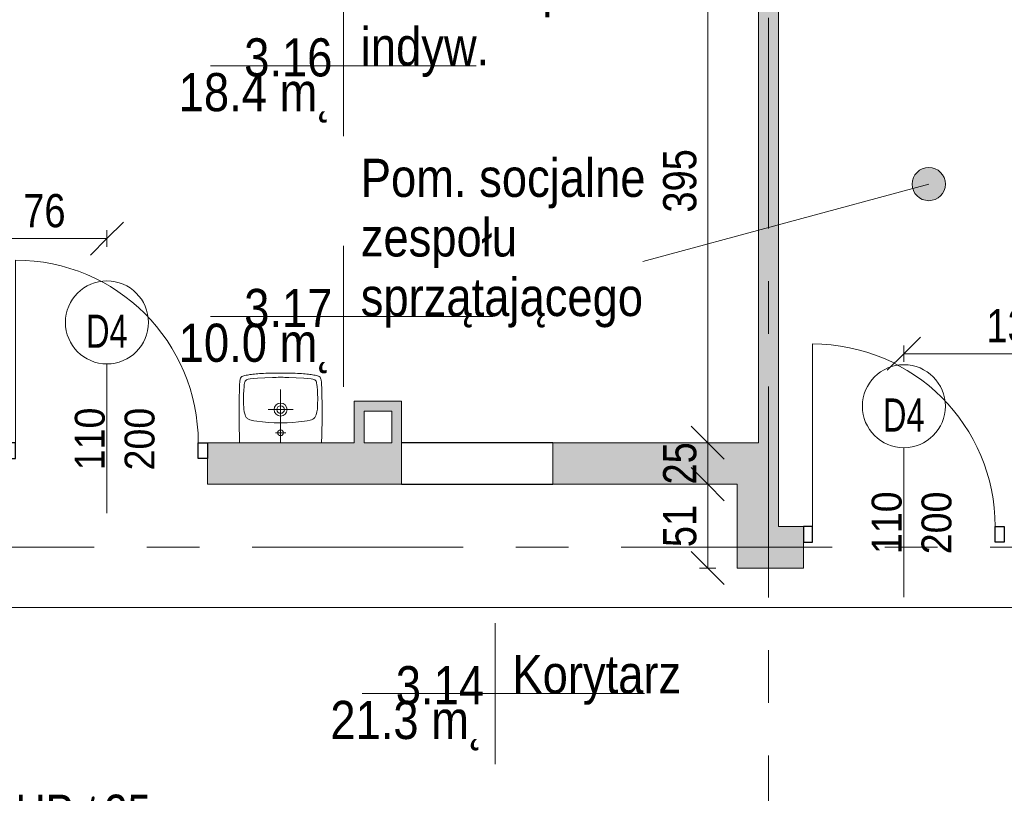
# Model space of a CAD drawing. Header units: centimetres. Extents: x -1737 to 22393, y -8842 to 3838.
# Tile 113 of 174: x -477 to 116, y 2905 to 3371. Entities that reach past the tile are written whole.
import ezdxf

# ---------------------------------------------------------------- set-up
doc = ezdxf.new("R2010")
doc.units = ezdxf.units.CM
doc.linetypes.add('Oś', pattern=[222.25, 127, -31.75, 31.75, -31.75])
for name, color, linetype, lineweight in [('A-ANNO-DIMS', 211, 'Continuous', 13), ('A-ANNO-DIMS-100', 211, 'Continuous', 13), ('A-ANNO-NOTE', 131, 'Continuous', 13), ('A-AREA-IDEN', 2, 'Continuous', 13), ('A-DETL-GENF', 92, 'Continuous', 9), ('A-DETL-MEDM', 33, 'Continuous', 13), ('A-DOOR', 31, 'Continuous', 13), ('A-WALL', 113, 'Continuous', 13), ('A-WALL-PATT', 111, 'Continuous', 13), ('G-ANNO-TEXT', 231, 'Continuous', 13), ('P-SANR-FIXT', 6, 'Continuous', 9), ('S-GRID', 1, 'Continuous', 13)]:
    doc.layers.add(name, color=color, linetype=linetype, lineweight=lineweight)
doc.styles.add('Arial', font='arial.ttf', dxfattribs={"width": 0.9, "height": 18})
doc.styles.add('Arial Narrow', font='ARIALN.TTF', dxfattribs={"height": 20})
doc.styles.add('Arial Narrow_2', font='ARIALN.TTF', dxfattribs={"height": 20})
doc.styles.add('Arial Narrow_6', font='ARIALN.TTF', dxfattribs={"height": 22})
doc.styles.add('Arial_1', font='arial.ttf', dxfattribs={"width": 0.7, "height": 20})
doc.styles.add('Arial_7', font='arial.ttf', dxfattribs={"width": 0.85, "height": 23})
doc.dimstyles.new('Diagonal_1_100__0__wewnętrzne', dxfattribs={"dimscale": 30.48, "dimtxt": 20.468619, "dimasz": 0.656168, "dimexe": 0.164042, "dimexo": 0.0625, "dimgap": 0.032808, "dimtad": 1, "dimdec": 0, "dimdsep": 46, "dimtxsty": 'Arial Narrow_2', "dimblk1": 'OBLIQUE', "dimblk2": 'OBLIQUE', "dimsah": 1, "dimcen": 0.09, "dimazin": 0, "dimtfac": 1, "dimtdec": 4, "dimtix": 1, "dimtmove": 0, "dimatfit": 3, "dimfxl": 0, "dimtvp": 1, "dimtolj": 1, "dimtzin": 0, "dimarcsym": 0})
doc.dimstyles.new('Diagonal_1_100__0__wewnętrzne_2', dxfattribs={"dimscale": 30.48, "dimtxt": 20.468619, "dimasz": 0.656168, "dimexe": 0.164042, "dimexo": 0.0625, "dimgap": 0.032808, "dimtad": 1, "dimdec": 0, "dimdsep": 46, "dimtxsty": 'Arial Narrow_2', "dimblk1": 'OBLIQUE', "dimblk2": 'OBLIQUE', "dimsah": 1, "dimcen": 0.09, "dimazin": 0, "dimtfac": 1, "dimtdec": 4, "dimtix": 1, "dimtmove": 2, "dimatfit": 3, "dimfxl": 0, "dimtvp": 1, "dimtolj": 1, "dimtzin": 0, "dimarcsym": 0})

# ---------------------------------------------------------------- blocks, each defined once
blk = doc.blocks.new('DRZWI 1S - automatyczna etykieta - Drzwi 110-2265631-3_piętro I __3_90 m_ - stan projektowany')
at = {"layer": 'A-DETL-GENF'}
for p, q in [((-60.5, -3), (-55, -3)), ((-60.5, -12.5), (-60.5, -3)), ((-55, -3), (-55, -12.5)), ((55, -3), (60.5, -3)), ((55, -12.5), (55, -3)), ((60.5, -3), (60.5, -12.5)), ((-55, -12.5), (-60.5, -12.5)), ((60.5, -12.5), (55, -12.5))]:
    blk.add_line(p, q, dxfattribs=at)
at = {"layer": 'A-DETL-MEDM', "lineweight": 25}
for p, q in [((-60.5, -12.5), (-60.5, -3)), ((-60.5, -3), (-55, -3)), ((-55, -3), (-55, -12.5)), ((55, -3), (55, -12.5)), ((60.5, -3), (55, -3)), ((60.5, -12.5), (60.5, -3)), ((-55, -12.5), (-60.5, -12.5)), ((55, -12.5), (60.5, -12.5))]:
    blk.add_line(p, q, dxfattribs=at)
at = {"layer": 'A-DOOR'}
blk.add_line((55, -12.5), (55, -122.5), dxfattribs=at)
blk.add_arc((55, -12.5), 110, 180, 270, dxfattribs=at)
blk = doc.blocks.new('Umywalka koło Nova Pro - Pro 50-1894773-3_piętro I __3_90 m_ - stan projektowany')
at = {"layer": 'P-SANR-FIXT'}
for p, q in [((-7.5, 53.3), (-6.73, 53.41)), ((-6.73, 53.41), (-7.5, 53.3)), ((-6.73, 53.41), (-5.93, 53.54)), ((-5.93, 53.54), (-6.73, 53.41)), ((-5.93, 53.54), (-5.1, 53.65)), ((-5.1, 53.65), (-5.93, 53.54)), ((-5.1, 53.65), (-4.2, 53.75)), ((-4.2, 53.75), (-5.1, 53.65)), ((-4.2, 53.75), (-3.27, 53.86)), ((-3.27, 53.86), (-4.2, 53.75)), ((-3.27, 53.86), (-2.28, 53.94)), ((-2.28, 53.94), (-3.27, 53.86)), ((-2.28, 53.94), (-1.24, 54.02)), ((-1.24, 54.02), (-2.28, 53.94)), ((-1.24, 54.02), (-0.15, 54.13)), ((-0.15, 54.13), (-1.24, 54.02)), ((-0.15, 54.13), (1.05, 54.21)), ((1.05, 54.21), (-0.15, 54.13)), ((1.05, 54.21), (2.3, 54.26)), ((2.3, 54.26), (1.05, 54.21)), ((2.3, 54.26), (3.66, 54.34)), ((3.66, 54.34), (2.3, 54.26)), ((3.66, 54.34), (5.12, 54.39)), ((5.12, 54.39), (3.66, 54.34)), ((5.12, 54.39), (6.72, 54.45)), ((6.72, 54.45), (5.12, 54.39)), ((6.72, 54.45), (8.45, 54.47)), ((8.45, 54.47), (6.72, 54.45)), ((8.45, 54.47), (10.4, 54.5)), ((10.4, 54.5), (8.45, 54.47)), ((10.4, 54.5), (14.63, 54.5)), ((14.63, 54.5), (10.4, 54.5)), ((14.63, 54.5), (16.55, 54.47)), ((16.55, 54.47), (14.63, 54.5)), ((16.55, 54.47), (18.31, 54.45)), ((18.31, 54.45), (16.55, 54.47)), ((18.31, 54.45), (19.88, 54.39)), ((19.88, 54.39), (18.31, 54.45)), ((19.88, 54.39), (21.34, 54.34)), ((21.34, 54.34), (19.88, 54.39)), ((21.34, 54.34), (22.7, 54.26)), ((22.7, 54.26), (21.34, 54.34)), ((22.7, 54.26), (23.98, 54.21)), ((23.98, 54.21), (22.7, 54.26)), ((23.98, 54.21), (25.15, 54.13)), ((25.15, 54.13), (23.98, 54.21)), ((25.15, 54.13), (26.24, 54.02)), ((26.24, 54.02), (25.15, 54.13)), ((26.24, 54.02), (27.31, 53.94)), ((27.31, 53.94), (26.24, 54.02)), ((27.31, 53.94), (28.29, 53.86)), ((28.29, 53.86), (27.31, 53.94)), ((28.29, 53.86), (29.23, 53.75)), ((29.23, 53.75), (28.29, 53.86)), ((29.23, 53.75), (30.1, 53.65)), ((30.1, 53.65), (29.23, 53.75)), ((30.1, 53.65), (30.93, 53.54)), ((30.93, 53.54), (30.1, 53.65)), ((30.93, 53.54), (31.76, 53.41)), ((31.76, 53.41), (30.93, 53.54)), ((31.76, 53.41), (32.5, 53.3)), ((32.5, 53.3), (31.76, 53.41)), ((-12.19, 47.44), (-12.16, 48.08)), ((-12.16, 48.08), (-12.14, 48.72)), ((-12.14, 48.72), (-12.08, 49.31)), ((-12.08, 49.31), (-12, 49.87)), ((-12, 49.87), (-11.92, 50.37)), ((-11.92, 50.37), (-11.82, 50.88)), ((-11.82, 50.88), (-11.71, 51.17)), ((-11.6, 51.46), (-11.79, 50.88)), ((-11.71, 51.17), (-11.6, 51.46)), ((-11.6, 51.46), (-11.26, 51.97)), ((-11.26, 51.97), (-11.6, 51.46)), ((-11.26, 51.97), (-10.8, 52.34)), ((-10.8, 52.34), (-11.26, 51.97)), ((-10.8, 52.34), (-10.24, 52.61)), ((-10.24, 52.61), (-10.8, 52.34)), ((-10.24, 52.61), (-9.61, 52.82)), ((-9.61, 52.82), (-10.24, 52.61)), ((-9.61, 52.82), (-8.94, 53.01)), ((-8.94, 53.01), (-9.61, 52.82)), ((-9.39, 47.44), (-9.21, 48.53)), ((-9.21, 48.53), (-9.05, 49.09)), ((-9.05, 49.09), (-8.86, 49.6)), ((-8.94, 53.01), (-8.25, 53.14)), ((-8.25, 53.14), (-8.94, 53.01)), ((-8.86, 49.6), (-8.7, 49.84)), ((-8.7, 49.84), (-8.51, 50.05)), ((-8.51, 50.05), (-8.03, 50.35)), ((-8.25, 53.14), (-7.5, 53.3)), ((-7.5, 53.3), (-8.25, 53.14)), ((-8.03, 50.35), (-7.53, 50.56)), ((-7.53, 50.56), (-6.97, 50.72)), ((-6.97, 50.72), (-5.88, 50.93)), ((-5.88, 50.93), (-3.64, 51.25)), ((-3.64, 51.25), (-1.4, 51.44)), ((-1.4, 51.44), (3.1, 51.68)), ((3.1, 51.68), (7.6, 51.81)), ((7.6, 51.81), (9.86, 51.89)), ((9.86, 51.89), (11.04, 51.92)), ((11.04, 51.92), (11.7, 51.92)), ((11.7, 51.92), (12.5, 51.94)), ((12.5, 51.94), (13.3, 51.92)), ((13.3, 51.92), (13.99, 51.92)), ((13.99, 51.92), (15.14, 51.89)), ((15.14, 51.89), (17.4, 51.81)), ((17.4, 51.81), (21.9, 51.68)), ((21.9, 51.68), (26.4, 51.44)), ((26.4, 51.44), (28.64, 51.25)), ((28.64, 51.25), (30.88, 50.93)), ((30.88, 50.93), (31.97, 50.72)), ((31.97, 50.72), (32.53, 50.56)), ((32.5, 53.3), (33.25, 53.14)), ((33.25, 53.14), (32.5, 53.3)), ((32.53, 50.56), (33.06, 50.35)), ((33.06, 50.35), (33.54, 50.05)), ((33.25, 53.14), (33.97, 53.01)), ((33.97, 53.01), (33.25, 53.14)), ((33.54, 50.05), (33.73, 49.84)), ((33.73, 49.84), (33.86, 49.6)), ((33.86, 49.6), (34.07, 49.09)), ((33.97, 53.01), (34.63, 52.82)), ((34.63, 52.82), (33.97, 53.01)), ((34.07, 49.09), (34.21, 48.53)), ((34.21, 48.53), (34.39, 47.44)), ((34.63, 52.82), (35.24, 52.61)), ((35.24, 52.61), (34.63, 52.82)), ((35.24, 52.61), (35.8, 52.34)), ((35.8, 52.34), (35.24, 52.61)), ((35.8, 52.34), (36.28, 51.97)), ((36.28, 51.97), (35.8, 52.34)), ((36.28, 51.97), (36.6, 51.46)), ((36.6, 51.46), (36.28, 51.97)), ((36.6, 51.46), (36.82, 50.88)), ((36.82, 50.88), (36.92, 50.37)), ((36.92, 50.37), (37.03, 49.87)), ((37.03, 49.87), (37.08, 49.31)), ((37.08, 49.31), (37.14, 48.72)), ((37.14, 48.72), (37.16, 48.08)), ((37.16, 48.08), (37.19, 47.44)), ((-12.4, 40.38), (-12.38, 41.56)), ((-12.38, 41.56), (-12.35, 42.38)), ((-12.35, 43.15), (-12.32, 43.93)), ((-12.35, 42.38), (-12.35, 43.15)), ((-12.32, 43.93), (-12.3, 44.67)), ((-12.3, 44.67), (-12.27, 45.39)), ((-12.27, 45.39), (-12.24, 46.11)), ((-12.24, 46.11), (-12.22, 46.78)), ((-12.22, 46.78), (-12.19, 47.44)), ((-9.84, 39.56), (-9.79, 41.82)), ((-9.79, 41.82), (-9.71, 44.06)), ((-9.71, 44.06), (-9.53, 46.32)), ((-9.53, 46.32), (-9.39, 47.44)), ((12.5, 12.5), (12.5, 44.5)), ((34.39, 47.44), (34.53, 46.32)), ((34.53, 46.32), (34.71, 44.06)), ((34.71, 44.06), (34.82, 41.82)), ((34.82, 41.82), (34.84, 39.56)), ((37.19, 47.44), (37.22, 46.78)), ((37.22, 46.78), (37.24, 46.11)), ((37.24, 46.11), (37.27, 45.39)), ((37.27, 45.39), (37.3, 44.67)), ((37.3, 44.67), (37.32, 43.93)), ((37.32, 43.93), (37.35, 43.15)), ((37.35, 43.15), (37.35, 42.38)), ((37.35, 42.38), (37.38, 41.56)), ((37.38, 41.56), (37.4, 40.38)), ((-12.48, 34.31), (-12.46, 35.99)), ((-12.46, 37), (-12.43, 37.96)), ((-12.46, 35.99), (-12.46, 37)), ((-12.43, 38.89), (-12.4, 39.8)), ((-12.43, 37.96), (-12.43, 38.89)), ((-12.4, 39.8), (-12.4, 40.38)), ((-9.76, 35.06), (-9.84, 39.56)), ((34.84, 39.56), (34.76, 35.06)), ((37.4, 40.38), (37.43, 39.8)), ((37.43, 39.8), (37.43, 38.89)), ((37.43, 38.89), (37.46, 37.96)), ((37.46, 37.96), (37.46, 37)), ((37.46, 37), (37.48, 35.99)), ((37.48, 35.99), (37.48, 34.31)), ((-12.51, 30.8), (-12.48, 32.63)), ((-12.48, 28.77), (-12.51, 30.8)), ((-12.48, 32.63), (-12.48, 34.31)), ((-9.74, 34.37), (-9.76, 35.06)), ((-9.71, 34.05), (-9.74, 34.37)), ((-9.69, 33.65), (-9.71, 34.05)), ((-9.61, 32.77), (-9.69, 33.65)), ((-9.37, 31.04), (-9.61, 32.77)), ((-8.91, 29.36), (-9.37, 31.04)), ((20.01, 32.5), (5.01, 32.5)), ((34.37, 31.04), (33.91, 29.36)), ((34.63, 32.77), (34.37, 31.04)), ((34.69, 33.65), (34.63, 32.77)), ((34.71, 34.05), (34.69, 33.65)), ((34.74, 34.37), (34.71, 34.05)), ((34.76, 35.06), (34.74, 34.37)), ((37.48, 34.31), (37.51, 32.63)), ((37.51, 32.63), (37.51, 28.77)), ((-12.48, 26.48), (-12.48, 28.77)), ((-12.45, 23.85), (-12.48, 26.48)), ((-12.4, 20.78), (-12.45, 23.85)), ((-8.62, 28.53), (-8.91, 29.36)), ((-8.19, 27.76), (-8.62, 28.53)), ((-7.93, 27.41), (-8.19, 27.76)), ((-7.61, 27.12), (-7.93, 27.41)), ((-6.89, 26.64), (-7.61, 27.12)), ((-6.09, 26.3), (-6.89, 26.64)), ((-5.24, 26.03), (-6.09, 26.3)), ((-3.53, 25.66), (-5.24, 26.03)), ((-1.83, 25.39), (-3.53, 25.66)), ((1.66, 24.99), (-1.83, 25.39)), ((5.15, 24.7), (1.66, 24.99)), ((8.64, 24.56), (5.15, 24.7)), ((10.37, 24.51), (8.64, 24.56)), ((14.63, 24.51), (10.37, 24.51)), ((16.36, 24.56), (14.63, 24.51)), ((19.88, 24.7), (16.36, 24.56)), ((23.34, 24.99), (19.88, 24.7)), ((26.83, 25.39), (23.34, 24.99)), ((28.56, 25.66), (26.83, 25.39)), ((30.26, 26.03), (28.56, 25.66)), ((31.09, 26.3), (30.26, 26.03)), ((31.89, 26.64), (31.09, 26.3)), ((32.61, 27.12), (31.89, 26.64)), ((32.93, 27.41), (32.61, 27.12)), ((33.19, 27.76), (32.93, 27.41)), ((33.62, 28.53), (33.19, 27.76)), ((33.91, 29.36), (33.62, 28.53)), ((37.45, 23.85), (37.4, 20.78)), ((37.48, 26.48), (37.45, 23.85)), ((37.51, 28.77), (37.48, 26.48)), ((-12.32, 17.08), (-12.4, 20.78)), ((15.72, 18.52), (9.46, 18.52)), ((37.4, 20.78), (37.32, 17.08)), ((-12.19, 12.5), (-12.32, 17.08)), ((37.32, 17.08), (37.19, 12.5))]:
    blk.add_line(p, q, dxfattribs=at)
for centre, radius in [((12.51, 32.5), 3.92), ((12.51, 32.5), 2.28), ((12.5, 18.52), 1.72)]:
    blk.add_circle(centre, radius, dxfattribs=at)
blk = doc.blocks.new('DIMBLOCK98-3_piętro I __3_90 m_ - stan projektowany')
at = {"layer": 'A-ANNO-DIMS-100', "transparency": 16777216}
for p, q in [((-62.29, 3091.33), (-72.29, 3101.33)), ((-67.29, 3091.33), (-57.29, 3091.33)), ((-62.29, 3091.33), (-67.29, 3091.33)), ((-62.29, 3040.83), (-62.29, 3091.33)), ((-62.29, 3091.33), (-52.29, 3081.33)), ((-62.29, 3040.83), (-72.29, 3050.83)), ((-57.29, 3040.83), (-67.29, 3040.83)), ((-62.29, 3040.83), (-52.29, 3030.83)), ((-62.29, 3040.83), (-57.29, 3040.83))]:
    blk.add_line(p, q, dxfattribs=at)
at = {"layer": 'A-ANNO-DIMS-100', "color": 0, "transparency": 16777216, "insert": (-89.14, 3053.4), "char_height": 20, "width": 30.4105, "attachment_point": 1, "rotation": 90, "line_spacing_factor": 0.974696, "style": 'Arial Narrow_2'}
blk.add_mtext('51', dxfattribs=at)
blk = doc.blocks.new('_Oblique')
at = {"color": 0, "linetype": 'ByBlock', "lineweight": -2}
blk.add_line((-0.5, -0.5), (0.5, 0.5), dxfattribs=at)
blk = doc.blocks.new('DIMBLOCK99-3_piętro I __3_90 m_ - stan projektowany')
at = {"layer": 'A-ANNO-DIMS-100', "transparency": 16777216}
for p, q in [((-62.29, 3116.33), (-72.29, 3126.33)), ((-67.29, 3116.33), (-57.29, 3116.33)), ((-62.29, 3116.33), (-67.29, 3116.33)), ((-62.29, 3091.33), (-62.29, 3116.33)), ((-62.29, 3116.33), (-52.29, 3106.33)), ((-62.29, 3091.33), (-72.29, 3101.33)), ((-67.29, 3091.33), (-57.29, 3091.33)), ((-62.29, 3091.33), (-67.29, 3091.33)), ((-62.29, 3091.33), (-52.29, 3081.33))]:
    blk.add_line(p, q, dxfattribs=at)
at = {"layer": 'A-ANNO-DIMS-100', "color": 0, "transparency": 16777216, "insert": (-89.14, 3091.15), "char_height": 20, "width": 30.4105, "attachment_point": 1, "rotation": 90, "line_spacing_factor": 0.974696, "style": 'Arial Narrow_2'}
blk.add_mtext('25', dxfattribs=at)
blk = doc.blocks.new('DIMBLOCK100-3_piętro I __3_90 m_ - stan projektowany')
at = {"layer": 'A-ANNO-DIMS-100', "transparency": 16777216}
for p, q in [((-62.29, 3511.33), (-72.29, 3521.33)), ((-67.29, 3511.33), (-57.29, 3511.33)), ((-62.29, 3511.33), (-67.29, 3511.33)), ((-62.29, 3116.33), (-62.29, 3511.33)), ((-62.29, 3511.33), (-52.29, 3501.33)), ((-62.29, 3116.33), (-72.29, 3126.33)), ((-67.29, 3116.33), (-57.29, 3116.33)), ((-62.29, 3116.33), (-67.29, 3116.33)), ((-62.29, 3116.33), (-52.29, 3106.33))]:
    blk.add_line(p, q, dxfattribs=at)
at = {"layer": 'A-ANNO-DIMS-100', "color": 0, "transparency": 16777216, "insert": (-89.14, 3254.99), "char_height": 20, "width": 45.6158, "attachment_point": 1, "rotation": 90, "line_spacing_factor": 0.974696, "style": 'Arial Narrow_2'}
blk.add_mtext('395', dxfattribs=at)
blk = doc.blocks.new('DIMBLOCK115-3_piętro I __3_90 m_ - stan projektowany')
at = {"layer": 'A-ANNO-DIMS-100', "transparency": 16777216}
for p, q in [((-499.62, 3017.08), (-489.62, 3027.08)), ((1209.38, 3017.08), (1219.38, 3027.08)), ((-499.62, 3012.08), (-499.62, 3022.08)), ((1209.38, 3012.08), (1209.38, 3022.08)), ((-499.62, 3017.08), (-509.62, 3007.08)), ((1209.38, 3017.08), (-499.62, 3017.08)), ((-499.62, 3017.08), (-499.62, 3012.08)), ((1209.38, 3017.08), (1199.38, 3007.08)), ((1209.38, 3017.08), (1209.38, 3012.08))]:
    blk.add_line(p, q, dxfattribs=at)
at = {"layer": 'A-ANNO-DIMS-100', "color": 0, "transparency": 16777216, "insert": (346.33, 3043.93), "char_height": 20, "width": 60.821, "attachment_point": 1, "line_spacing_factor": 0.974696, "style": 'Arial Narrow_2'}
blk.add_mtext('1709', dxfattribs=at)
blk = doc.blocks.new('METKA_POMIESZCZENIA2 - Rozbudowana - bez ramki-2396678-3_piętro I __3_90 m_ - stan projektowany')
at = {"layer": 'A-AREA-IDEN'}
for p, q in [((0, 0.425), (0, 0)), ((0.0976, 0), (-0.8, 0)), ((-0.8, 0), (0.9, 0)), ((0, 0), (0, -0.425))]:
    blk.add_line(p, q, dxfattribs=at)
blk = doc.blocks.new('METKA_POMIESZCZENIA2 - Rozbudowana krótka - bez ramki-2403173-3_piętro I __3_90 m_ - stan projektowany')
at = {"layer": 'A-AREA-IDEN'}
for p, q in [((0, 0.425), (0, 0)), ((0.0976, 0), (-0.8, 0)), ((-0.8, 0), (0.8, 0)), ((0, 0), (0, -0.425))]:
    blk.add_line(p, q, dxfattribs=at)
blk = doc.blocks.new('DIMBLOCK251-3_piętro I __3_90 m_ - stan projektowany')
at = {"layer": 'A-ANNO-DIMS-100', "transparency": 16777216}
for p, q in [((-499.62, 3239.32), (-489.62, 3249.32)), ((-499.62, 3234.32), (-499.62, 3244.32)), ((-424.12, 3239.32), (-414.12, 3249.32)), ((-424.12, 3234.32), (-424.12, 3244.32)), ((-499.62, 3239.32), (-509.62, 3229.32)), ((-424.12, 3239.32), (-499.62, 3239.32)), ((-499.62, 3239.32), (-499.62, 3234.32)), ((-424.12, 3239.32), (-434.12, 3229.32)), ((-424.12, 3239.32), (-424.12, 3234.32))]:
    blk.add_line(p, q, dxfattribs=at)
at = {"layer": 'A-ANNO-DIMS-100', "color": 0, "transparency": 16777216, "insert": (-474.54, 3266.17), "char_height": 20, "width": 30.4105, "attachment_point": 1, "line_spacing_factor": 0.974696, "style": 'Arial Narrow_2'}
blk.add_mtext('76', dxfattribs=at)
blk = doc.blocks.new('DIMBLOCK253-3_piętro I __3_90 m_ - stan projektowany')
at = {"layer": 'A-ANNO-DIMS-100', "transparency": 16777216}
for p, q in [((55.88, 3169.98), (65.88, 3179.98)), ((193.38, 3169.98), (203.38, 3179.98)), ((55.88, 3164.98), (55.88, 3174.98)), ((193.38, 3164.98), (193.38, 3174.98)), ((55.88, 3169.98), (45.88, 3159.98)), ((193.38, 3169.98), (55.88, 3169.98)), ((55.88, 3169.98), (55.88, 3164.98)), ((193.38, 3169.98), (183.38, 3159.98)), ((193.38, 3169.98), (193.38, 3164.98))]:
    blk.add_line(p, q, dxfattribs=at)
at = {"layer": 'A-ANNO-DIMS-100', "color": 0, "transparency": 16777216, "insert": (105.62, 3196.82), "char_height": 20, "width": 45.6158, "attachment_point": 1, "line_spacing_factor": 0.974696, "style": 'Arial Narrow_2'}
blk.add_mtext('138', dxfattribs=at)

msp = doc.modelspace()

# ---------------------------------------------------------------- hatches: boundary and pattern name
at = {"layer": 'A-AREA-IDEN'}
h = msp.add_hatch(color=256, dxfattribs=at)
edge = h.paths.add_edge_path(flags=0)
edge.add_arc((70.87, 3272.18), 10, 0, 360)
at = {"layer": 'A-WALL-PATT'}
for points in [[(-19.62, 3103.83), (-19.62, 3511.33), (-31.62, 3511.33), (-31.62, 3103.83), (-20.62, 3103.83)], [(-275.12, 3135.33), (-252.62, 3135.33), (-252.62, 3141.33), (-275.12, 3141.33)], [(-246.62, 3116.33), (-246.62, 3141.33), (-252.62, 3141.33), (-252.62, 3116.33), (-250.12, 3116.33)], [(-275.12, 3116.33), (-269.12, 3116.33), (-269.12, 3135.33), (-275.12, 3135.33), (-275.12, 3122.99)], [(-19.62, 3065.83), (-19.62, 3103.83), (-44.62, 3103.83), (-44.62, 3065.83)]]:
    msp.add_hatch(color=9, dxfattribs=at).paths.add_polyline_path(points, flags=0)
h = msp.add_hatch(color=9, dxfattribs=at)
h.paths.add_polyline_path([(-931.71, 3091.33), (-876.62, 3091.33), (-876.62, 3116.33), (-947.62, 3116.33), (-947.62, 3091.33)], flags=0)
h.paths.add_polyline_path([(-544.17, 3091.33), (-484.62, 3091.33), (-484.62, 3116.33), (-629.62, 3116.33), (-629.62, 3091.33)], flags=0)
h.paths.add_polyline_path([(-755.62, 3091.33), (-730.62, 3091.33), (-730.62, 3116.33), (-755.62, 3116.33), (-755.62, 3097.17)], flags=0)
h.paths.add_polyline_path([(-363.62, 3091.33), (-246.62, 3091.33), (-246.62, 3116.33), (-363.62, 3116.33), (-363.62, 3097.17)], flags=0)
h.paths.add_polyline_path([(-155.62, 3091.33), (-44.62, 3091.33), (-44.62, 3103.83), (-31.62, 3103.83), (-31.62, 3116.33), (-155.62, 3116.33), (-155.62, 3097.17)], flags=0)
h = msp.add_hatch(color=9, dxfattribs=at)
h.paths.add_polyline_path([(139.88, 3040.83), (288.88, 3040.83), (288.88, 3065.83), (139.88, 3065.83)], flags=0)
h.paths.add_polyline_path([(-44.62, 3040.83), (-4.62, 3040.83), (-4.62, 3065.83), (-44.62, 3065.83)], flags=0)
h.paths.add_polyline_path([(403.43, 3040.83), (569.38, 3040.83), (569.38, 3065.83), (389.88, 3065.83), (389.88, 3040.83)], flags=0)

# ---------------------------------------------------------------- linework, layer by layer
at = {"layer": 'A-ANNO-NOTE'}
for p, q in [((-424.12, 3073.83), (-424.12, 3163.83)), ((-424.12, 3073.83), (-424.12, 3163.83)), ((55.88, 3023.33), (55.88, 3113.33)), ((55.88, 3023.33), (55.88, 3113.33))]:
    msp.add_line(p, q, dxfattribs=at)
for centre in [(-424.12, 3188.83), (55.88, 3138.33)]:
    msp.add_circle(centre, 25, dxfattribs=at)
at = {"layer": 'A-AREA-IDEN'}
msp.add_line((70.87, 3272.18), (-101.41, 3225.46), dxfattribs=at)
msp.add_circle((70.87, 3272.18), 10, dxfattribs=at)
at = {"layer": 'A-WALL', "lineweight": 9}
for p, q in [((-31.62, 3511.33), (-31.62, 3116.33)), ((-19.62, 3065.83), (-19.62, 3511.33)), ((-246.62, 3141.33), (-275.12, 3141.33)), ((-275.12, 3141.33), (-275.12, 3116.33)), ((-246.62, 3116.33), (-246.62, 3141.33)), ((-269.12, 3135.33), (-252.62, 3135.33)), ((-269.12, 3116.33), (-269.12, 3135.33)), ((-252.62, 3135.33), (-252.62, 3116.33)), ((-275.12, 3116.33), (-363.62, 3116.33)), ((-252.62, 3116.33), (-269.12, 3116.33)), ((-31.62, 3116.33), (-155.62, 3116.33)), ((-363.62, 3106.83), (-363.62, 3091.33)), ((-363.62, 3091.33), (-246.62, 3091.33)), ((-155.62, 3091.33), (-44.62, 3091.33)), ((-44.62, 3091.33), (-44.62, 3040.83)), ((-4.62, 3065.83), (-19.62, 3065.83)), ((-4.62, 3040.83), (-4.62, 3056.33)), ((-44.62, 3040.83), (-4.62, 3040.83))]:
    msp.add_line(p, q, dxfattribs=at)
at = {"layer": 'A-WALL'}
for p, q in [((-246.62, 3091.33), (-246.62, 3116.33)), ((-155.62, 3116.33), (-155.62, 3091.33))]:
    msp.add_line(p, q, dxfattribs=at)
at = {"layer": 'A-WALL', "color": 250, "lineweight": 25}
for p, q in [((-155.62, 3116.33), (-246.62, 3116.33)), ((-246.62, 3091.33), (-155.62, 3091.33))]:
    msp.add_line(p, q, dxfattribs=at)
at = {"layer": 'S-GRID', "linetype": 'Oś'}
for p, q in [((-25.62, 3816.92), (-25.62, 2843.33)), ((-1225.62, 3053.33), (1897.1, 3053.33))]:
    msp.add_line(p, q, dxfattribs=at)

# ---------------------------------------------------------------- block references
at = {"layer": 'A-AREA-IDEN', "xscale": 99.99999999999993, "yscale": 99.99999999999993, "zscale": 99.99999999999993}
for name, p in [('METKA_POMIESZCZENIA2 - Rozbudowana krótka - bez ramki-2403173-3_piętro I __3_90 m_ - stan projektowany', (-281.67, 3343.47)), ('METKA_POMIESZCZENIA2 - Rozbudowana - bez ramki-2396678-3_piętro I __3_90 m_ - stan projektowany', (-281.67, 3192.46)), ('METKA_POMIESZCZENIA2 - Rozbudowana - bez ramki-2396678-3_piętro I __3_90 m_ - stan projektowany', (-190.34, 2965.18))]:
    msp.add_blockref(name, p, dxfattribs=at)
at = {"layer": 'A-DOOR', "rotation": 180}
for p in [(-424.12, 3103.83), (55.88, 3053.33)]:
    msp.add_blockref('DRZWI 1S - automatyczna etykieta - Drzwi 110-2265631-3_piętro I __3_90 m_ - stan projektowany', p, dxfattribs=at)
at = {"layer": 'P-SANR-FIXT'}
msp.add_blockref('Umywalka koło Nova Pro - Pro 50-1894773-3_piętro I __3_90 m_ - stan projektowany', (-332.03, 3103.83), dxfattribs=at)

# ---------------------------------------------------------------- texts
at = {"layer": 'A-ANNO-NOTE', "lineweight": 211, "char_height": 20, "width": 25.97, "attachment_point": 5, "line_spacing_factor": 0.936439, "style": 'Arial_1'}
for insert in [(-424.19, 3183.53), (55.81, 3133.03)]:
    msp.add_mtext('\\pt88.9,177.8,266.7,355.6,444.5,533.4,622.3,711.2,800.1,889,977.9,1066.8,1155.7,1244.6,1333.5,1422.4,1511.3,1600.2,1689.1,1778,1866.9,1955.8,2044.7,2133.6,2222.5,2311.4,2400.3,2489.2,2578.1,2667,2755.9,2844.8;D4', dxfattribs=dict(at, insert=insert))
at = {"layer": 'A-ANNO-NOTE', "lineweight": 211, "char_height": 18, "width": 38.07, "attachment_point": 5, "rotation": 90, "line_spacing_factor": 0.936439, "style": 'Arial'}
for s, insert in [('\\pt114.3,228.6,342.9,457.2,571.5,685.8,800.1,914.4,1028.7,1143,1257.3,1371.6,1485.9,1600.2,1714.5,1828.8,1943.1,2057.4,2171.7,2286,2400.3,2514.6,2628.9,2743.2,2857.5,2971.8,3086.1,3200.4,3314.7,3429,3543.3,3657.6;110', (-434.36, 3118.61)), ('\\pt114.3,228.6,342.9,457.2,571.5,685.8,800.1,914.4,1028.7,1143,1257.3,1371.6,1485.9,1600.2,1714.5,1828.8,1943.1,2057.4,2171.7,2286,2400.3,2514.6,2628.9,2743.2,2857.5,2971.8,3086.1,3200.4,3314.7,3429,3543.3,3657.6;200', (-404.36, 3118.52)), ('\\pt114.3,228.6,342.9,457.2,571.5,685.8,800.1,914.4,1028.7,1143,1257.3,1371.6,1485.9,1600.2,1714.5,1828.8,1943.1,2057.4,2171.7,2286,2400.3,2514.6,2628.9,2743.2,2857.5,2971.8,3086.1,3200.4,3314.7,3429,3543.3,3657.6;200', (-404.36, 3118.52)), ('\\pt114.3,228.6,342.9,457.2,571.5,685.8,800.1,914.4,1028.7,1143,1257.3,1371.6,1485.9,1600.2,1714.5,1828.8,1943.1,2057.4,2171.7,2286,2400.3,2514.6,2628.9,2743.2,2857.5,2971.8,3086.1,3200.4,3314.7,3429,3543.3,3657.6;110', (45.64, 3068.11)), ('\\pt114.3,228.6,342.9,457.2,571.5,685.8,800.1,914.4,1028.7,1143,1257.3,1371.6,1485.9,1600.2,1714.5,1828.8,1943.1,2057.4,2171.7,2286,2400.3,2514.6,2628.9,2743.2,2857.5,2971.8,3086.1,3200.4,3314.7,3429,3543.3,3657.6;200', (75.64, 3068.02)), ('\\pt114.3,228.6,342.9,457.2,571.5,685.8,800.1,914.4,1028.7,1143,1257.3,1371.6,1485.9,1600.2,1714.5,1828.8,1943.1,2057.4,2171.7,2286,2400.3,2514.6,2628.9,2743.2,2857.5,2971.8,3086.1,3200.4,3314.7,3429,3543.3,3657.6;200', (75.64, 3068.02))]:
    msp.add_mtext(s, dxfattribs=dict(at, insert=insert))
at = {"layer": 'A-ANNO-NOTE', "insert": (-538.92, 3020.98), "char_height": 20, "width": 14.746, "attachment_point": 1, "line_spacing_factor": 0.949189, "style": 'Arial Narrow'}
msp.add_mtext('\\pi3.9138,t130.9138,257.9138,384.9138,511.9138,638.9138,765.9138,892.9138,1019.9138,1146.9138,1273.9138,1400.9138,1527.9138,1654.9138,1781.9138,1908.9138,2035.9138,2162.9138,2289.9138,2416.9138,2543.9138,2670.9138,2797.9138,2924.9138,3051.9138,3178.9138,3305.9138,3432.9138,3559.9138,3686.9138,3813.9138,3940.9138,4067.9138;+', dxfattribs=at)
at = {"layer": 'A-AREA-IDEN', "char_height": 23, "line_spacing_factor": 0.936439, "style": 'Arial_7'}
for s, insert, width, attachment_point in [('\\pt84.99995,169.9999,255.00008,340.00003,424.99998,509.99993,595.00011,680.00006,765.00001,849.99996,934.99991,1020.00009,1105.00004,1189.99999,1274.99994,1359.99989,1445.00007,1530.00002,1614.99997,1699.99992,1785.0001,1870.00005,1955,2039.99995,2124.9999,2210.00008,2295.00003,2379.99998,2464.99993,2550.00011,2635.00006,2720.00001;Sala terapii\\Pindyw.', (-271.24, 3336.69), 134.98, 7), ('\\pt84.99995,169.9999,255.00008,340.00003,424.99998,509.99993,595.00011,680.00006,765.00001,849.99996,934.99991,1020.00009,1105.00004,1189.99999,1274.99994,1359.99989,1445.00007,1530.00002,1614.99997,1699.99992,1785.0001,1870.00005,1955,2039.99995,2124.9999,2210.00008,2295.00003,2379.99998,2464.99993,2550.00011,2635.00006,2720.00001;3.16', (-288.32, 3336.69), 52.87, 9), ('\\pt84.99995,169.9999,255.00008,340.00003,424.99998,509.99993,595.00011,680.00006,765.00001,849.99996,934.99991,1020.00009,1105.00004,1189.99999,1274.99994,1359.99989,1445.00007,1530.00002,1614.99997,1699.99992,1785.0001,1870.00005,1955,2039.99995,2124.9999,2210.00008,2295.00003,2379.99998,2464.99993,2550.00011,2635.00006,2720.00001;18.4 m˛', (-288.32, 3339.08), 91.63, 3), ('\\pt84.99995,169.9999,255.00008,340.00003,424.99998,509.99993,595.00011,680.00006,765.00001,849.99996,934.99991,1020.00009,1105.00004,1189.99999,1274.99994,1359.99989,1445.00007,1530.00002,1614.99997,1699.99992,1785.0001,1870.00005,1955,2039.99995,2124.9999,2210.00008,2295.00003,2379.99998,2464.99993,2550.00011,2635.00006,2720.00001;Pom. socjalne\\Pzespołu\\Psprzątającego', (-271.24, 3185.68), 169.83, 7), ('\\pt84.99995,169.9999,255.00008,340.00003,424.99998,509.99993,595.00011,680.00006,765.00001,849.99996,934.99991,1020.00009,1105.00004,1189.99999,1274.99994,1359.99989,1445.00007,1530.00002,1614.99997,1699.99992,1785.0001,1870.00005,1955,2039.99995,2124.9999,2210.00008,2295.00003,2379.99998,2464.99993,2550.00011,2635.00006,2720.00001;3.17', (-288.32, 3185.68), 52.87, 9), ('\\pt84.99995,169.9999,255.00008,340.00003,424.99998,509.99993,595.00011,680.00006,765.00001,849.99996,934.99991,1020.00009,1105.00004,1189.99999,1274.99994,1359.99989,1445.00007,1530.00002,1614.99997,1699.99992,1785.0001,1870.00005,1955,2039.99995,2124.9999,2210.00008,2295.00003,2379.99998,2464.99993,2550.00011,2635.00006,2720.00001;10.0 m˛', (-288.32, 3188.07), 91.63, 3), ('\\pt84.99995,169.9999,255.00008,340.00003,424.99998,509.99993,595.00011,680.00006,765.00001,849.99996,934.99991,1020.00009,1105.00004,1189.99999,1274.99994,1359.99989,1445.00007,1530.00002,1614.99997,1699.99992,1785.0001,1870.00005,1955,2039.99995,2124.9999,2210.00008,2295.00003,2379.99998,2464.99993,2550.00011,2635.00006,2720.00001;3.14', (-196.99, 2958.4), 52.87, 9), ('\\pt84.99995,169.9999,255.00008,340.00003,424.99998,509.99993,595.00011,680.00006,765.00001,849.99996,934.99991,1020.00009,1105.00004,1189.99999,1274.99994,1359.99989,1445.00007,1530.00002,1614.99997,1699.99992,1785.0001,1870.00005,1955,2039.99995,2124.9999,2210.00008,2295.00003,2379.99998,2464.99993,2550.00011,2635.00006,2720.00001;Korytarz', (-179.91, 2958.4), 100.64, 7), ('\\pt84.99995,169.9999,255.00008,340.00003,424.99998,509.99993,595.00011,680.00006,765.00001,849.99996,934.99991,1020.00009,1105.00004,1189.99999,1274.99994,1359.99989,1445.00007,1530.00002,1614.99997,1699.99992,1785.0001,1870.00005,1955,2039.99995,2124.9999,2210.00008,2295.00003,2379.99998,2464.99993,2550.00011,2635.00006,2720.00001;21.3 m˛', (-196.99, 2960.79), 91.63, 3)]:
    msp.add_mtext(s, dxfattribs=dict(at, insert=insert, width=width, attachment_point=attachment_point))
at = {"layer": 'G-ANNO-TEXT', "color": 7, "insert": (-479.26, 2904.26), "char_height": 22, "width": 88.88, "attachment_point": 1, "line_spacing_factor": 0.949189, "style": 'Arial Narrow_6'}
msp.add_mtext('\\pt127.00006,253.9999,380.99996,508.00002,635.00008,761.99992,888.99998,1016.00004,1143.0001,1269.99994,1397,1524.00006,1650.9999,1777.99996,1905.00002,2032.00008,2158.99992,2285.99998,2413.00004,2540.0001,2666.99994,2794,2921.00006,3047.9999,3174.99996,3302.00002,3429.00008,3555.99992,3682.99998,3810.00004,3937.0001,4063.99994;HP{\\fSegoe UI Symbol|b0|i0|c0|p34;⌀}25', dxfattribs=at)

# ---------------------------------------------------------------- dimensions: what is measured, and where the dimension line sits
at = {"layer": 'A-ANNO-DIMS'}
dim = msp.add_linear_dim(base=(-62.29, 3511.33), p1=(-67.29, 3116.33), p2=(-67.29, 3511.33), angle=90, dimstyle='Diagonal_1_100__0__wewnętrzne_2', override={"dimpost": '<>', "dimfxl": 395}, dxfattribs=at)
dim.commit()
dim.dimension.update_dxf_attribs({"geometry": 'DIMBLOCK100-3_piętro I __3_90 m_ - stan projektowany', "text_midpoint": (-75.81, 3277.8), "dimtype": 160, "text_rotation": 90})
for base, p1, p2, angle, override, picture, middle in [((-499.62324803, 3239.32158669), (-424.12324803, 3234.32158669), (-499.62324803, 3234.32158669), 0, {"dimpost": '<>', "dimfxl": 75.5}, 'DIMBLOCK251-3_piętro I __3_90 m_ - stan projektowany', (-461.87324803, 3250.5330465)), ((55.87675197, 3169.97504017), (193.37675197, 3164.97504017), (55.87675197, 3164.97504017), 0, {"dimpost": '<>', "dimfxl": 137.5}, 'DIMBLOCK253-3_piętro I __3_90 m_ - stan projektowany', (124.62675197, 3181.18649998)), ((-62.29, 3116.33), (-67.29, 3091.33), (-67.29, 3116.33), 90, {"dimpost": '<>', "dimfxl": 25}, 'DIMBLOCK99-3_piętro I __3_90 m_ - stan projektowany', (-73.5, 3103.83)), ((-62.29038894, 3091.32555458), (-57.29038894, 3040.82555458), (-67.29038894, 3091.32555458), 90, {"dimpost": '<>', "dimfxl": 51.480579}, 'DIMBLOCK98-3_piętro I __3_90 m_ - stan projektowany', (-73.50184876, 3066.07555458))]:
    dim = msp.add_linear_dim(base=base, p1=p1, p2=p2, angle=angle, dimstyle='Diagonal_1_100__0__wewnętrzne', override=override, dxfattribs=at)
    dim.commit()
    dim.dimension.update_dxf_attribs({"geometry": picture, "text_midpoint": middle})
dim = msp.add_linear_dim(base=(-499.62, 3017.08), p1=(1209.38, 3012.08), p2=(-499.62, 3012.08), dimstyle='Diagonal_1_100__0__wewnętrzne_2', override={"dimpost": '<>', "dimfxl": 1709}, dxfattribs=at)
dim.commit()
dim.dimension.update_dxf_attribs({"geometry": 'DIMBLOCK115-3_piętro I __3_90 m_ - stan projektowany', "text_midpoint": (376.74, 3030.59), "dimtype": 160})

doc.saveas('drawing.dxf')
